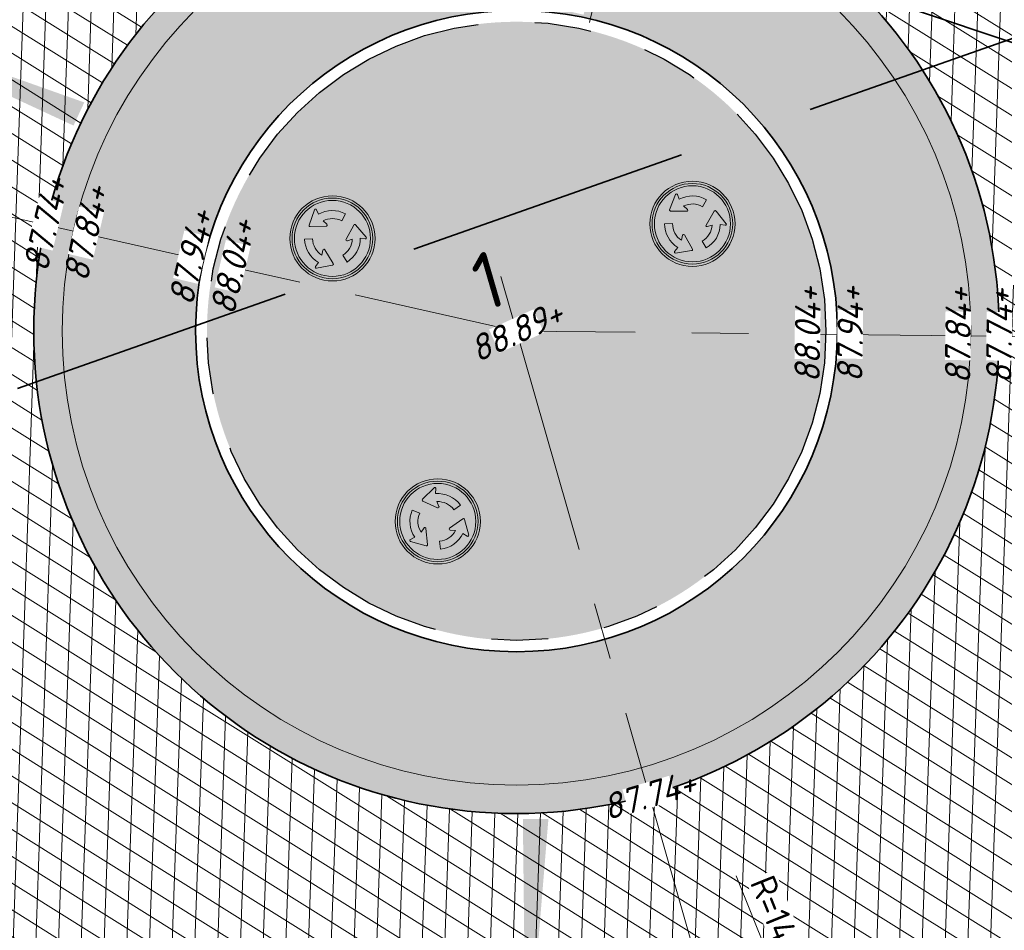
# Model space of a CAD drawing. Header units: metres. Extents: x 195696 to 514079, y 327475 to 328989.
# Tile 96 of 146: x 196051 to 196068, y 327683 to 327699. Entities that reach past the tile are written whole.
import ezdxf
from ezdxf.enums import TextEntityAlignment as Align

# ---------------------------------------------------------------- set-up
doc = ezdxf.new("R2010")
doc.units = ezdxf.units.M
for name, pattern in [('RI-HWA', [7.4, 5, -2.4]), ('VH-RWSBAND_110X220', [12, 5, -1, 1, -1, 1, -1, 1, -1]), ('VH-TROTTOIRBAND_180-200', [20, 10, -2, 2, -2, 2, -2]), ('XX-CENTER', [8, 5, -1, 1, -1])]:
    doc.linetypes.add(name, pattern=pattern)
for name, color, linetype, lineweight in [('N-WE-GR-BEPLANTING_CULTUUR_VASTE PLANTENVAK-A-250', 92, 'Continuous', 18), ('N-WE-RI-HWA_RIOOLLEIDING_PVC_315-G', 150, 'RI-HWA', 35), ('N-WE-VH-GESLOTENVERHARDING-A-200', 252, 'Continuous', 18), ('N-WE-VH-KANTOPSLUITING_TROTTOIRBAND_180 200_250-G', 6, 'VH-TROTTOIRBAND_180-200', 25), ('N-WE-VH-KANTOPSLUITING_TROTTOIRBAND_RWS_110 220_250-G', 6, 'VH-RWSBAND_110X220', 25), ('N-WE-VH-KANTOPSLUITING_VOORKANTBAND-G', 2, 'Continuous', 35), ('N-WE-VH-KANTVERHARDING-G', 5, 'Continuous', 35), ('N-WE-VH-OPENVERHARDING_BASALT-A-250', 250, 'Continuous', 18), ('N-WE-VH-VERKANTING-1OOR-S', 7, 'Continuous', 25), ('N-WE-VW-MARKERING_DWARS_DRIEHOEK-G', 7, 'VW-HAAIETAND50_L', 35), ('N-WE-VW-VERKEERSTEKEN_BORD_D-S-200', 7, 'Continuous', 25), ('V-WE-RI-GWA_RIOOLLEIDING_BETON_300-G', 30, 'RI-GWA-V', 35), ('X-XX-AL-M', 6, 'Continuous', 18), ('X-XX-AL-T18', 7, 'Continuous', 18), ('X-XX-AL-VERWIJZING-S-250', 7, 'Continuous', 18), ('X-XX-AL-VERWIJZING_DOORSNEDE-G', 7, 'XX-CENTER', 18)]:
    doc.layers.add(name, color=color, linetype=linetype, lineweight=lineweight)
doc.layers.add('N-WE-VH-GESLOTENVERHARDING_BETON-A-200', color=7, linetype='Continuous', lineweight=18, true_color=0x848484)
doc.styles.add('NLCS-ISO', font='NLCS-ISO.ttf')
doc.styles.add('NLCS-ISO-M250-T18', font='NLCS-ISO.ttf', dxfattribs={"height": 0.45})
doc.styles.add('NLCS-ISO-M250-T18_CURSIEF', font='NLCS-ISO.ttf', dxfattribs={"oblique": 15, "height": 0.45})
doc.linetypes.add('RI-GWA-V', pattern='A,3,[24,NLCS.SHX,S=1,R=0,X=0,Y=0],3,-3', length=9)
doc.linetypes.add('VW-HAAIETAND50_L', pattern='A,0,-0.5,[150,NLCS.SHX,S=1,R=0,X=-0.625,Y=-0.25],-0.5', length=1)
doc.dimstyles.new('NLCS-M250-T18-PIJL_L2_H2', dxfattribs={"dimscale": 0.25, "dimtxt": 2.5, "dimasz": 1.8, "dimexe": 2, "dimexo": 2, "dimgap": 0.7, "dimtad": 1, "dimzin": 0, "dimdsep": 46, "dimtxsty": 'NLCS-ISO-M250-T18', "dimcen": 0, "dimdle": 2, "dimclrd": 256, "dimclre": 256, "dimclrt": 7, "dimazin": 0, "dimtfac": 1, "dimtdec": 3, "dimtofl": 0, "dimtmove": 0, "dimatfit": 3, "dimfxl": 2, "dimfxlon": 1, "dimtfillclr": 256, "dimtolj": 1, "dimtzin": 0, "dimlwd": -1, "dimlwe": -1, "dimarcsym": 0})
pattern_1 = [(0, (196080.8196, 327684.0784), (0.1443375, 0.25), [0.033494, -0.255181]), (30, (196080.8531, 327684.0784), (0.1443376, 0.24999994), [0.033494, -0.466506]), (60, (196080.8821, 327684.09515), (-0.1443376, 0.25), [0.033494, -0.255181]), (90, (196080.89886, 327684.12416), (-0.1443375, 0.25), [0.033494, -0.466506]), (120, (196080.89886, 327684.15765), (-0.288675, -6e-08), [0.033494, -0.255181]), (150, (196080.88211, 327684.18666), (-0.2886751, 6e-08), [0.033494, -0.466506]), (180, (196080.8531, 327684.2034), (-0.1443375, -0.25), [0.033494, -0.255181]), (210, (196080.81961, 327684.2034), (-0.1443376, -0.24999994), [0.033494, -0.466506]), (240, (196080.7906, 327684.18666), (0.1443376, -0.25), [0.033494, -0.255181]), (270, (196080.77386, 327684.15765), (0.1443375, -0.25), [0.033494, -0.466506]), (300, (196080.77386, 327684.12416), (0.288675, 6e-08), [0.033494, -0.255181]), (330, (196080.7906, 327684.09515), (0.2886751, -6e-08), [0.033494, -0.466506])]
pattern_2 = [(0, (196109.31572, 327692.14676), (0.375, 0.2165), [0.25, -0.5]), (120, (196109.31572, 327692.14676), (-0.3749945, 0.2165095), [0.25, -0.5]), (60, (196109.56572, 327692.14676), (5.5e-06, 0.4330095), [0.25, -0.5])]

# ---------------------------------------------------------------- blocks, each defined once
blk = doc.blocks.new('*D12')
at = {"layer": 'defpoints', "color": 0, "transparency": 16777216}
for p in [(196059.448, 327693.3), (196064.679, 327680.314)]:
    blk.add_point(p, dxfattribs=at)
at = {"layer": 'X-XX-AL-M', "transparency": 16777216}
blk.add_line((196063.316, 327683.699), (196064.511, 327680.731), dxfattribs=at)
blk.add_solid([(196064.581, 327680.759), (196064.441, 327680.703), (196064.679, 327680.314)], dxfattribs=at)
at = {"layer": 'X-XX-AL-M', "color": 7, "transparency": 16777216, "insert": (196064.114, 327682.789), "char_height": 0.45, "attachment_point": 5, "rotation": 291.9402, "style": 'NLCS-ISO-M250-T18', "bg_fill": 3, "box_fill_scale": 1.1, "bg_fill_color": 256, "bg_fill_true_color": 13158600, "bg_fill_transparency": 0}
blk.add_mtext('\\A1;R=14.00', dxfattribs=at)
blk = doc.blocks.new('*U101')
blk.add_solid([(-2.831, 0), (-2.831, 0.45), (1.969, 0)])
blk = doc.blocks.new('*D119')
at = {"layer": 'defpoints', "color": 0, "transparency": 16777216}
for p in [(196061.401, 327701.573), (196059.448, 327693.3)]:
    blk.add_point(p, dxfattribs=at)
at = {"layer": 'X-XX-AL-M', "transparency": 16777216}
blk.add_line((196060.731, 327698.735), (196061.297, 327701.135), dxfattribs=at)
blk.add_solid([(196061.224, 327701.152), (196061.37, 327701.117), (196061.401, 327701.573)], dxfattribs=at)
at = {"layer": 'X-XX-AL-M', "color": 7, "transparency": 16777216, "insert": (196060.573, 327699.808), "char_height": 0.45, "attachment_point": 5, "rotation": 76.7214, "style": 'NLCS-ISO-M250-T18', "bg_fill": 3, "box_fill_scale": 1.1, "bg_fill_color": 256, "bg_fill_true_color": 13158600, "bg_fill_transparency": 0}
blk.add_mtext('\\A1;R=8.50', dxfattribs=at)
blk = doc.blocks.new('SAL-VERWIJZING_AANZICHT_RECHTS-SO')
h = blk.add_hatch(color=256)
h.dxf.hatch_style = 1
h.paths.add_polyline_path([(10.247, 0), (7.124, 3.124), (6.876, 2.876), (9.578, 0.175), (0, 0.175), (0, -0.175), (9.578, -0.175), (6.876, -2.876), (7.124, -3.124)])
at = {"lineweight": 50, "style": 'NLCS-ISO'}
blk.add_attdef('...', text='', height=5, dxfattribs=at).set_placement((0, 0), align=Align.MIDDLE_RIGHT)
blk = doc.blocks.new('*D132')
at = {"layer": 'defpoints', "color": 0, "transparency": 16777216}
for p in [(196046.002, 327697.2), (196059.448, 327693.3)]:
    blk.add_point(p, dxfattribs=at)
at = {"layer": 'X-XX-AL-M', "transparency": 16777216}
blk.add_line((196049.061, 327696.312), (196046.435, 327697.074), dxfattribs=at)
blk.add_solid([(196046.456, 327697.146), (196046.414, 327697.002), (196046.002, 327697.2)], dxfattribs=at)
at = {"layer": 'X-XX-AL-M', "color": 7, "transparency": 16777216, "insert": (196048.076, 327697.015), "char_height": 0.45, "attachment_point": 5, "rotation": 343.8253, "style": 'NLCS-ISO-M250-T18', "bg_fill": 3, "box_fill_scale": 1.1, "bg_fill_color": 256, "bg_fill_true_color": 13158600, "bg_fill_transparency": 0}
blk.add_mtext('\\A1;R=14.00', dxfattribs=at)
blk = doc.blocks.new('*D246')
at = {"layer": 'defpoints', "color": 0, "transparency": 16777216}
for p in [(196064.009, 327706.536), (196059.448, 327693.3)]:
    blk.add_point(p, dxfattribs=at)
at = {"layer": 'X-XX-AL-M', "transparency": 16777216}
blk.add_line((196062.972, 327703.525), (196063.863, 327706.111), dxfattribs=at)
blk.add_solid([(196063.792, 327706.135), (196063.934, 327706.086), (196064.009, 327706.536)], dxfattribs=at)
at = {"layer": 'X-XX-AL-M', "color": 7, "transparency": 16777216, "insert": (196062.966, 327704.735), "char_height": 0.45, "attachment_point": 5, "rotation": 70.9871, "style": 'NLCS-ISO-M250-T18', "bg_fill": 3, "box_fill_scale": 1.1, "bg_fill_color": 256, "bg_fill_true_color": 13158600, "bg_fill_transparency": 0}
blk.add_mtext('\\A1;R=14.00', dxfattribs=at)
blk = doc.blocks.new('N-SVW-VERKEERSTEKEN_BORD_D01-SO')
at = {"true_color": 0x007dc8}
h = blk.add_hatch(color=152, dxfattribs=at)
h.dxf.hatch_style = 1
h.paths.add_polyline_path([(3.357, 1.155), (3.546, 1.22, 0.577878), (-2.833, 2.457), (-2.682, 2.326, -0.577878)])
at = {"true_color": 0xffffff}
h = blk.add_hatch(color=7, dxfattribs=at)
h.dxf.hatch_style = 1
h.paths.add_polyline_path([(-2.682, 2.326), (-2.531, 2.195, -0.577878), (3.168, 1.09), (3.357, 1.155, 0.577878)])
at = {"true_color": 0x007dc8}
h = blk.add_hatch(color=152, dxfattribs=at)
h.dxf.hatch_style = 1
h.paths.add_polyline_path([(1.652, 0.568, 0.123831), (1.184, 1.288), (1.015, 0.861, -0.707574), (0.845, 0.858), (0.345, 2.196, -0.533679), (0.431, 2.324), (1.855, 2.321, -0.70586), (1.922, 2.161), (1.595, 1.866, -0.132701), (2.319, 0.798), (3.168, 1.09, 0.577878), (-2.531, 2.195), (-1.853, 1.606, -0.12209), (-0.88, 2.292), (-0.616, 1.636, 0.123831), (-1.32, 1.145), (0, 0)])
h = blk.add_hatch(color=152, dxfattribs=at)
h.dxf.hatch_style = 1
h.paths.add_polyline_path([(-2.682, 2.326), (-2.833, 2.457, 0.180494), (-3.75, 0, 0.414214), (0, -3.75), (0, -3.55, -0.414214), (-3.55, 0, -0.180494)])
at = {"true_color": 0xffffff}
h = blk.add_hatch(color=7, dxfattribs=at)
h.dxf.hatch_style = 1
h.paths.add_polyline_path([(-3.35, 0, -0.180494), (-2.531, 2.195), (-2.682, 2.326, 0.180494), (-3.55, 0, 0.414214), (0, -3.55), (0, -3.35, -0.414214)])
at = {"true_color": 0x007dc8}
h = blk.add_hatch(color=152, dxfattribs=at)
h.dxf.hatch_style = 1
h.paths.add_polyline_path([(0, 0), (-1.32, 1.145, 0.123831), (-1.708, 0.379), (-1.254, 0.446, -0.707574), (-1.166, 0.301), (-2.073, -0.802, -0.533679), (-2.227, -0.792), (-2.938, 0.442, -0.70586), (-2.833, 0.58), (-2.414, 0.445, -0.132701), (-1.853, 1.606), (-2.531, 2.195, 0.180494), (-3.35, 0, 0.414214), (0, -3.35), (0, -2.452, -0.1713), (-1.551, -1.902), (-1.113, -1.347, 0.173134), (0, -1.748)])
at = {"true_color": 0xffffff}
h = blk.add_hatch(color=7, dxfattribs=at)
h.dxf.hatch_style = 1
edge = h.paths.add_edge_path()
edge.add_line((-0.616, 1.636), (-0.88, 2.292))
edge.add_arc((0.016, -0.013), 2.473, 111.23919, 169.31849)
edge.add_line((-2.414, 0.445), (-2.833, 0.58))
edge.add_arc((-2.861, 0.492), 0.092, 72.19773, 206.86548)
edge.add_line((-2.943, 0.45), (-2.227, -0.792))
edge.add_arc((-2.147, -0.746), 0.0926, 209.96512, 318.85965)
edge.add_line((-2.077, -0.807), (-1.166, 0.301))
edge.add_arc((-1.236, 0.358), 0.0899, 320.5882, 461.7171)
edge.add_line((-1.254, 0.446), (-1.708, 0.379))
edge.add_arc((0.008, -0.01), 1.76, 110.76696, 167.23948, ccw=False)
h = blk.add_hatch(color=7, dxfattribs=at)
h.dxf.hatch_style = 1
edge = h.paths.add_edge_path()
edge.add_line((1.724, -0.287), (2.424, -0.388))
edge.add_arc((-0.019, -0.007), 2.473, 351.14858, 409.22787)
edge.add_line((1.595, 1.866), (1.922, 2.161))
edge.add_arc((1.86, 2.229), 0.092, 312.10712, 446.77487)
edge.add_line((1.865, 2.321), (0.431, 2.324))
edge.add_arc((0.431, 2.231), 0.0926, 89.8745, 198.76904)
edge.add_line((0.343, 2.201), (0.845, 0.858))
edge.add_arc((0.93, 0.89), 0.0899, 200.49758, 341.62648)
edge.add_line((1.015, 0.861), (1.184, 1.288))
edge.add_arc((-0.013, -0.002), 1.76, -9.32366, 47.14886, ccw=False)
at = {"true_color": 0x007dc8}
h = blk.add_hatch(color=152, dxfattribs=at)
h.dxf.hatch_style = 1
h.paths.add_polyline_path([(3.75, 0, 0.083022), (3.546, 1.22), (3.357, 1.155, -0.083022), (3.55, 0, -0.414214), (0, -3.55), (0, -3.75, 0.414214)])
at = {"true_color": 0xffffff}
h = blk.add_hatch(color=7, dxfattribs=at)
h.dxf.hatch_style = 1
h.paths.add_polyline_path([(3.357, 1.155), (3.168, 1.09, -0.083022), (3.35, 0, -0.414214), (0, -3.35), (0, -3.55, 0.414214), (3.55, 0, 0.083022)])
at = {"true_color": 0x007dc8}
h = blk.add_hatch(color=152, dxfattribs=at)
h.dxf.hatch_style = 1
h.paths.add_polyline_path([(3.35, 0, 0.083022), (3.168, 1.09), (2.319, 0.798, -0.12209), (2.424, -0.388), (1.724, -0.287, 0.123831), (1.652, 0.568), (0, 0), (0, -1.748, 0.075114), (0.52, -1.671), (0.236, -1.31, -0.707574), (0.318, -1.162), (1.727, -1.401, -0.533679), (1.794, -1.539), (1.077, -2.769, -0.70586), (0.905, -2.746), (0.813, -2.316, -0.083962), (0, -2.452), (0, -3.35, 0.414214)])
at = {"true_color": 0xffffff}
h = blk.add_hatch(color=7, dxfattribs=at)
h.dxf.hatch_style = 1
edge = h.paths.add_edge_path()
edge.add_line((-1.113, -1.347), (-1.551, -1.902))
edge.add_arc((0.004, 0.02), 2.473, 231.03363, 289.11292)
edge.add_line((0.813, -2.316), (0.905, -2.746))
edge.add_arc((0.995, -2.727), 0.092, 191.99217, 326.65992)
edge.add_line((1.072, -2.778), (1.794, -1.539))
edge.add_arc((1.714, -1.492), 0.0926, 329.75955, 438.65409)
edge.add_line((1.732, -1.402), (0.318, -1.162))
edge.add_arc((0.303, -1.251), 0.0899, 80.38263, 221.51153)
edge.add_line((0.236, -1.31), (0.52, -1.671))
edge.add_arc((0.005, 0.012), 1.76, 230.56139, 287.03391, ccw=False)
at = {"color": 7, "lineweight": 0, "true_color": 0xffffff}
for points in [[(-0.616, 1.636), (-0.88, 2.292, 0.258987), (-2.414, 0.445), (-2.833, 0.58, 0.666084), (-2.943, 0.45), (-2.227, -0.792, 0.514452), (-2.077, -0.807), (-1.166, 0.301, 0.707574), (-1.254, 0.446), (-1.708, 0.379, -0.251519), (-0.616, 1.636)], [(1.724, -0.287), (2.424, -0.388, 0.258987), (1.595, 1.866), (1.922, 2.161, 0.666084), (1.865, 2.321), (0.431, 2.324, 0.514452), (0.343, 2.201), (0.845, 0.858, 0.707574), (1.015, 0.861), (1.184, 1.288, -0.251519), (1.724, -0.287)], [(-1.113, -1.347), (-1.551, -1.902, 0.258987), (0.813, -2.316), (0.905, -2.746, 0.666084), (1.072, -2.778), (1.794, -1.539, 0.514452), (1.732, -1.402), (0.318, -1.162, 0.707574), (0.236, -1.31), (0.52, -1.671, -0.251519), (-1.113, -1.347)]]:
    blk.add_lwpolyline(points, format="xyb", close=True, dxfattribs=at)
at = {"color": 152, "lineweight": 0, "true_color": 0x007dc8}
blk.add_circle((0, 0), 3.75, dxfattribs=at)
at = {"color": 7, "lineweight": 0, "true_color": 0xffffff}
for radius in [3.55, 3.35]:
    blk.add_circle((0, 0), radius, dxfattribs=at)

msp = doc.modelspace()

# ---------------------------------------------------------------- hatches: boundary and pattern name
at = {"layer": 'N-WE-GR-BEPLANTING_CULTUUR_VASTE PLANTENVAK-A-250', "lineweight": 0}
h = msp.add_hatch(dxfattribs=at)
h.set_pattern_fill('AGR-VASTEPLANTEN-SO', color=256, scale=0.05, pattern_type=2)
h.set_pattern_definition(pattern_1)
edge = h.paths.add_edge_path()
edge.add_arc((196059.448, 327693.3), 5.45, 359.9988, 540.0012)
edge.add_arc((196059.448, 327693.3), 5.45, 179.9988, 360.0012)
h = msp.add_hatch(dxfattribs=at)
h.set_pattern_fill('AGR-VASTEPLANTEN-SO', color=256, scale=0.05, pattern_type=2)
h.set_pattern_definition(pattern_1)
edge = h.paths.add_edge_path()
edge.add_arc((196074.146, 327686.535), 9.22, 343.0301, 359.4001)
edge.add_line((196083.366, 327686.439), (196083.37, 327686.829))
edge.add_line((196083.37, 327686.829), (196084.143, 327686.821))
edge.add_arc((196084.023, 327675.041), 11.78, 42.8804, 89.413, ccw=False)
edge.add_arc((196081.859, 327672.963), 14.78, 16.429, 43.0771, ccw=False)
edge.add_line((196096.035, 327677.143), (196096.95, 327674.042))
edge.add_arc((196096.681, 327673.962), 0.28, -87.6223, 16.429, ccw=False)
edge.add_line((196096.693, 327673.683), (196089.082, 327673.367))
edge.add_line((196089.082, 327673.367), (196089.08, 327673.485))
edge.add_line((196089.08, 327673.485), (196089.079, 327673.604))
edge.add_line((196089.079, 327673.604), (196089.078, 327673.722))
edge.add_line((196089.078, 327673.722), (196089.076, 327673.841))
edge.add_line((196089.076, 327673.841), (196089.074, 327673.959))
edge.add_line((196089.074, 327673.959), (196089.073, 327674.077))
edge.add_line((196089.073, 327674.077), (196089.071, 327674.195))
edge.add_line((196089.071, 327674.195), (196089.069, 327674.313))
edge.add_line((196089.069, 327674.313), (196089.067, 327674.431))
edge.add_line((196089.067, 327674.431), (196089.064, 327674.549))
edge.add_line((196089.064, 327674.549), (196089.062, 327674.666))
edge.add_line((196089.062, 327674.666), (196089.059, 327674.784))
edge.add_line((196089.059, 327674.784), (196089.056, 327674.901))
edge.add_line((196089.056, 327674.901), (196089.053, 327675.018))
edge.add_line((196089.053, 327675.018), (196089.05, 327675.135))
edge.add_line((196089.05, 327675.135), (196089.047, 327675.252))
edge.add_line((196089.047, 327675.252), (196089.043, 327675.368))
edge.add_line((196089.043, 327675.368), (196089.039, 327675.484))
edge.add_line((196089.039, 327675.484), (196089.035, 327675.6))
edge.add_line((196089.035, 327675.6), (196089.03, 327675.716))
edge.add_line((196089.03, 327675.716), (196089.025, 327675.831))
edge.add_line((196089.025, 327675.831), (196089.02, 327675.946))
edge.add_line((196089.02, 327675.946), (196089.014, 327676.06))
edge.add_line((196089.014, 327676.06), (196089.008, 327676.175))
edge.add_line((196089.008, 327676.175), (196089.002, 327676.289))
edge.add_line((196089.002, 327676.289), (196088.995, 327676.403))
edge.add_line((196088.995, 327676.403), (196088.988, 327676.516))
edge.add_line((196088.988, 327676.516), (196088.981, 327676.629))
edge.add_line((196088.981, 327676.629), (196088.973, 327676.741))
edge.add_line((196088.973, 327676.741), (196088.965, 327676.853))
edge.add_line((196088.965, 327676.853), (196088.956, 327676.965))
edge.add_line((196088.956, 327676.965), (196088.947, 327677.076))
edge.add_line((196088.947, 327677.076), (196088.937, 327677.187))
edge.add_line((196088.937, 327677.187), (196088.927, 327677.298))
edge.add_line((196088.927, 327677.298), (196088.916, 327677.407))
edge.add_line((196088.916, 327677.407), (196088.905, 327677.517))
edge.add_line((196088.905, 327677.517), (196088.893, 327677.626))
edge.add_line((196088.893, 327677.626), (196088.881, 327677.734))
edge.add_line((196088.881, 327677.734), (196088.868, 327677.842))
edge.add_line((196088.868, 327677.842), (196088.854, 327677.949))
edge.add_line((196088.854, 327677.949), (196088.84, 327678.056))
edge.add_line((196088.84, 327678.056), (196088.825, 327678.162))
edge.add_line((196088.825, 327678.162), (196088.81, 327678.268))
edge.add_line((196088.81, 327678.268), (196088.794, 327678.373))
edge.add_line((196088.794, 327678.373), (196088.778, 327678.478))
edge.add_line((196088.778, 327678.478), (196088.76, 327678.582))
edge.add_line((196088.76, 327678.582), (196088.742, 327678.685))
edge.add_line((196088.742, 327678.685), (196088.724, 327678.787))
edge.add_line((196088.724, 327678.787), (196088.704, 327678.889))
edge.add_line((196088.704, 327678.889), (196088.684, 327678.99))
edge.add_line((196088.684, 327678.99), (196088.664, 327679.091))
edge.add_line((196088.664, 327679.091), (196088.642, 327679.191))
edge.add_line((196088.642, 327679.191), (196088.62, 327679.29))
edge.add_line((196088.62, 327679.29), (196088.597, 327679.389))
edge.add_line((196088.597, 327679.389), (196088.573, 327679.486))
edge.add_line((196088.573, 327679.486), (196088.548, 327679.583))
edge.add_line((196088.548, 327679.583), (196088.523, 327679.679))
edge.add_line((196088.523, 327679.679), (196088.496, 327679.775))
edge.add_line((196088.496, 327679.775), (196088.469, 327679.87))
edge.add_line((196088.469, 327679.87), (196088.441, 327679.963))
edge.add_line((196088.441, 327679.963), (196088.412, 327680.056))
edge.add_line((196088.412, 327680.056), (196088.382, 327680.149))
edge.add_line((196088.382, 327680.149), (196088.351, 327680.24))
edge.add_line((196088.351, 327680.24), (196088.32, 327680.33))
edge.add_line((196088.32, 327680.33), (196088.287, 327680.42))
edge.add_line((196088.287, 327680.42), (196088.254, 327680.509))
edge.add_line((196088.254, 327680.509), (196088.219, 327680.597))
edge.add_line((196088.219, 327680.597), (196088.184, 327680.684))
edge.add_line((196088.184, 327680.684), (196088.147, 327680.77))
edge.add_line((196088.147, 327680.77), (196088.11, 327680.855))
edge.add_line((196088.11, 327680.855), (196088.071, 327680.939))
edge.add_line((196088.071, 327680.939), (196088.032, 327681.022))
edge.add_line((196088.032, 327681.022), (196087.991, 327681.105))
edge.add_line((196087.991, 327681.105), (196087.95, 327681.186))
edge.add_line((196087.95, 327681.186), (196087.907, 327681.266))
edge.add_line((196087.907, 327681.266), (196087.863, 327681.345))
edge.add_line((196087.863, 327681.345), (196087.818, 327681.424))
edge.add_line((196087.818, 327681.424), (196087.772, 327681.501))
edge.add_line((196087.772, 327681.501), (196087.725, 327681.577))
edge.add_line((196087.725, 327681.577), (196087.677, 327681.652))
edge.add_line((196087.677, 327681.652), (196087.627, 327681.726))
edge.add_line((196087.627, 327681.726), (196087.577, 327681.799))
edge.add_line((196087.577, 327681.799), (196087.525, 327681.871))
edge.add_line((196087.525, 327681.871), (196087.472, 327681.942))
edge.add_line((196087.472, 327681.942), (196087.418, 327682.011))
edge.add_line((196087.418, 327682.011), (196087.362, 327682.08))
edge.add_line((196087.362, 327682.08), (196087.305, 327682.147))
edge.add_line((196087.305, 327682.147), (196087.247, 327682.213))
edge.add_line((196087.247, 327682.213), (196087.188, 327682.278))
edge.add_line((196087.188, 327682.278), (196087.128, 327682.342))
edge.add_line((196087.128, 327682.342), (196087.066, 327682.404))
edge.add_line((196087.066, 327682.404), (196087.003, 327682.465))
edge.add_line((196087.003, 327682.465), (196086.938, 327682.526))
edge.add_line((196086.938, 327682.526), (196086.872, 327682.584))
edge.add_line((196086.872, 327682.584), (196086.805, 327682.642))
edge.add_line((196086.805, 327682.642), (196086.737, 327682.698))
edge.add_line((196086.737, 327682.698), (196086.667, 327682.753))
edge.add_line((196086.667, 327682.753), (196086.595, 327682.807))
edge.add_line((196086.595, 327682.807), (196086.522, 327682.859))
edge.add_line((196086.522, 327682.859), (196086.448, 327682.91))
edge.add_line((196086.448, 327682.91), (196086.373, 327682.96))
edge.add_line((196086.373, 327682.96), (196086.295, 327683.009))
edge.add_line((196086.295, 327683.009), (196086.217, 327683.056))
edge.add_line((196086.217, 327683.056), (196086.137, 327683.101))
edge.add_line((196086.137, 327683.101), (196086.055, 327683.146))
edge.add_line((196086.055, 327683.146), (196085.973, 327683.188))
edge.add_line((196085.973, 327683.188), (196085.888, 327683.23))
edge.add_line((196085.888, 327683.23), (196085.803, 327683.27))
edge.add_line((196085.803, 327683.27), (196085.716, 327683.309))
edge.add_line((196085.716, 327683.309), (196085.628, 327683.346))
edge.add_line((196085.628, 327683.346), (196085.539, 327683.382))
edge.add_line((196085.539, 327683.382), (196085.449, 327683.417))
edge.add_line((196085.449, 327683.417), (196085.358, 327683.45))
edge.add_line((196085.358, 327683.45), (196085.265, 327683.482))
edge.add_line((196085.265, 327683.482), (196085.172, 327683.513))
edge.add_line((196085.172, 327683.513), (196085.078, 327683.542))
edge.add_line((196085.078, 327683.542), (196084.983, 327683.57))
edge.add_line((196084.983, 327683.57), (196084.887, 327683.597))
edge.add_line((196084.887, 327683.597), (196084.79, 327683.622))
edge.add_line((196084.79, 327683.622), (196084.693, 327683.646))
edge.add_line((196084.693, 327683.646), (196084.595, 327683.668))
edge.add_line((196084.595, 327683.668), (196084.496, 327683.689))
edge.add_line((196084.496, 327683.689), (196084.396, 327683.709))
edge.add_line((196084.396, 327683.709), (196084.296, 327683.727))
edge.add_line((196084.296, 327683.727), (196084.196, 327683.744))
edge.add_line((196084.196, 327683.744), (196084.095, 327683.76))
edge.add_line((196084.095, 327683.76), (196083.994, 327683.774))
edge.add_line((196083.994, 327683.774), (196083.892, 327683.787))
edge.add_line((196083.892, 327683.787), (196083.79, 327683.799))
edge.add_line((196083.79, 327683.799), (196083.687, 327683.809))
edge.add_line((196083.687, 327683.809), (196083.585, 327683.818))
edge.add_line((196083.585, 327683.818), (196083.482, 327683.826))
edge.add_line((196083.482, 327683.826), (196083.379, 327683.832))
edge.add_line((196083.379, 327683.832), (196083.276, 327683.837))
edge.add_line((196083.276, 327683.837), (196083.173, 327683.841))
edge.add_line((196083.173, 327683.841), (196083.07, 327683.843))
edge.add_line((196083.07, 327683.843), (196082.967, 327683.844))
edge.add_line((196082.967, 327683.844), (196082.965, 327683.844))
edge = h.paths.add_edge_path()
edge.add_arc((196073.115, 327684.854), 4.78, 258.7468, 289.2792)
edge.add_line((196074.693, 327680.342), (196074.768, 327680.392))
edge.add_line((196074.768, 327680.392), (196074.851, 327680.446))
edge.add_line((196074.851, 327680.446), (196074.933, 327680.499))
edge.add_line((196074.933, 327680.499), (196075.015, 327680.553))
edge.add_line((196075.015, 327680.553), (196075.098, 327680.607))
edge.add_line((196075.098, 327680.607), (196075.18, 327680.66))
edge.add_line((196075.18, 327680.66), (196075.263, 327680.714))
edge.add_line((196075.263, 327680.714), (196075.346, 327680.767))
edge.add_line((196075.346, 327680.767), (196075.428, 327680.82))
edge.add_line((196075.428, 327680.82), (196075.511, 327680.873))
edge.add_line((196075.511, 327680.873), (196075.594, 327680.926))
edge.add_line((196075.594, 327680.926), (196075.677, 327680.979))
edge.add_line((196075.677, 327680.979), (196075.76, 327681.032))
edge.add_line((196075.76, 327681.032), (196075.844, 327681.084))
edge.add_line((196075.844, 327681.084), (196075.927, 327681.137))
edge.add_line((196075.927, 327681.137), (196076.01, 327681.189))
edge.add_line((196076.01, 327681.189), (196076.094, 327681.241))
edge.add_line((196076.094, 327681.241), (196076.178, 327681.293))
edge.add_line((196076.178, 327681.293), (196076.261, 327681.345))
edge.add_line((196076.261, 327681.345), (196076.345, 327681.397))
edge.add_line((196076.345, 327681.397), (196076.429, 327681.448))
edge.add_line((196076.429, 327681.448), (196076.513, 327681.499))
edge.add_line((196076.513, 327681.499), (196076.529, 327681.509))
edge.add_arc((196073.115, 327684.854), 4.78, 315.5783, 328.4747)
edge.add_line((196077.19, 327682.355), (196078.221, 327684.036))
edge.add_arc((196074.146, 327686.535), 4.78, 328.4747, 359.4001)
edge.add_line((196078.926, 327686.485), (196078.93, 327686.867))
edge.add_arc((196079.229, 327672.09), 14.78, 91.1589, 133.023)
edge.add_arc((196059.456, 327693.276), 14.199, 301.3632, 313.023, ccw=False)
edge.add_arc((196058.617, 327694.836), 15.968, 290.0172, 301.0221, ccw=False)
edge.add_arc((196068.822, 327663.277), 17.22, 78.7467, 105.9729, ccw=False)
at = {"layer": 'N-WE-VH-GESLOTENVERHARDING-A-200', "lineweight": 0}
h = msp.add_hatch(dxfattribs=at)
h.set_pattern_fill('AVH-GESLOTEN-SOD', color=256, scale=0.2, angle=28, pattern_type=2)
h.set_pattern_definition([(88, (0, 0), (-0.3997563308, 0.0139597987), []), (148, (0, 0), (-0.2119677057, -0.33921923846), [])])
edge = h.paths.add_edge_path(flags=16)
edge.add_arc((196059.448, 327693.3), 8.5, 0, 180)
edge.add_arc((196059.448, 327693.3), 8.5, 180, 360)
edge = h.paths.add_edge_path()
edge.add_line((196079.199, 327691.593), (196073.932, 327691.648))
edge.add_arc((196073.937, 327692.148), 0.5, 179.4001, 269.4001, ccw=False)
edge.add_line((196073.437, 327692.153), (196073.458, 327694.153))
edge.add_arc((196073.958, 327694.148), 0.5, 89.4001, 179.4001, ccw=False)
edge.add_line((196073.963, 327694.648), (196079.231, 327694.593))
edge.add_line((196079.231, 327694.593), (196079.278, 327699.093))
edge.add_line((196079.278, 327699.093), (196078.274, 327699.103))
edge.add_arc((196078.397, 327711.102), 12, 223.1984, 269.4097, ccw=False)
edge.add_arc((196059.448, 327693.3), 14, 43.225, 76.1601)
edge.add_arc((196066.385, 327721.458), 15, 226.0246, 256.1601, ccw=False)
edge.add_arc((196056.317, 327711.023), 0.5, 101.1776, 226.0246, ccw=False)
edge.add_arc((196059.414, 327693.377), 18.416, 99.9855, 118.9786)
edge.add_arc((196050.727, 327709.046), 0.5, 28.6413, 118.1006, ccw=False)
edge.add_arc((196010.137, 327686.876), 46.75, 25.5433, 28.6427, ccw=False)
edge.add_arc((196051.866, 327706.819), 0.5, -60.7143, 25.5431, ccw=False)
edge.add_arc((196059.448, 327693.3), 15, 119.2856, 123.2653)
edge.add_arc((196050.946, 327706.26), 0.5, 207.805, 303.2653, ccw=False)
edge.add_arc((196002.944, 327680.946), 53.768, 27.805, 30.4507)
edge.add_arc((196049.727, 327708.449), 0.5, 123.4619, 210.4507, ccw=False)
edge.add_arc((196059.026, 327693.868), 17.793, 122.5562, 137.0478)
edge.add_arc((196048.33, 327704.099), 3, 140.8601, 165.9601)
edge.add_line((196045.419, 327704.827), (196045.419, 327704.827))
edge.add_arc((196045.904, 327704.705), 0.5, 15.5024, 165.9646, ccw=False)
edge.add_arc((196034.821, 327701.637), 12, -18.7025, 15.4774, ccw=False)
edge.add_arc((196059.448, 327693.3), 14, 161.2975, 169.8041)
edge.add_arc((196030.905, 327698.428), 15, 320.4759, 349.8242, ccw=False)
edge.add_line((196042.476, 327688.882), (196041.684, 327688.136))
edge.add_arc((196059.428, 327693.289), 18.477, 196.1955, 210.8001)
edge.add_line((196043.557, 327683.828), (196045.923, 327685.614))
edge.add_arc((196046.224, 327685.215), 0.5, 31.4404, 127.0398, ccw=False)
edge.add_arc((196059.448, 327693.3), 15, 211.4404, 219.6601)
edge.add_arc((196047.516, 327683.407), 0.5, -54.6912, 39.7258, ccw=False)
edge.add_arc((195962.986, 327802.754), 146.75, 304.14867, 305.30884, ccw=False)
edge.add_arc((196059.448, 327693.3), 18.5, 220.4149, 234.0455)
edge.add_arc((196047.996, 327673.811), 4.552, 80.315, 82.5462, ccw=False)
edge.add_arc((196049.225, 327678.485), 0.5, 113.402, 201.9169, ccw=False)
edge.add_arc((196053.78, 327667.925), 12, 95.3793, 113.334, ccw=False)
edge.add_arc((196053.892, 327669.702), 10.245, 75.8202, 96.9378, ccw=False)
edge.add_arc((196059.456, 327693.276), 13.979, 257.3787, 313.023)
edge.add_arc((196079.229, 327672.09), 15, 90.2925, 133.023, ccw=False)
edge.add_line((196079.152, 327687.09), (196079.199, 327691.593))
at = {"layer": 'N-WE-VH-OPENVERHARDING_BASALT-A-250', "lineweight": 0}
h = msp.add_hatch(dxfattribs=at)
h.set_pattern_fill('AVH-BASALTON-SOD', color=256, scale=0.25, pattern_type=2)
h.set_pattern_definition(pattern_2)
edge = h.paths.add_edge_path()
edge.add_arc((196059.448, 327693.3), 8.5, 0, 360)
edge = h.paths.add_edge_path(flags=17)
edge.add_arc((196059.448, 327693.3), 8, 0, 360)
h = msp.add_hatch(dxfattribs=at)
h.set_pattern_fill('AVH-BASALTON-SOD', color=256, scale=0.25, pattern_type=2)
h.set_pattern_definition(pattern_2)
edge = h.paths.add_edge_path()
edge.add_arc((196102.981, 327692.834), 5.65, 0, 360)
edge = h.paths.add_edge_path()
edge.add_arc((196102.981, 327692.834), 8, 0, 180)
edge.add_arc((196102.981, 327692.834), 8, 180, 360)
edge = h.paths.add_edge_path()
edge.add_arc((196059.448, 327693.3), 5.65, 0, 360)
edge = h.paths.add_edge_path()
edge.add_arc((196059.448, 327693.3), 8, 0, 180)
edge.add_arc((196059.448, 327693.3), 8, 180, 360)

# ---------------------------------------------------------------- linework, layer by layer
at = {"layer": 'N-WE-RI-HWA_RIOOLLEIDING_PVC_315-G'}
msp.add_line((196076.315, 327701.324, 3.048), (196020.17, 327681.544, 84.45), dxfattribs=at)
at = {"layer": 'N-WE-VH-GESLOTENVERHARDING_BETON-A-200'}
msp.add_circle((196059.448, 327693.3), 8.5, dxfattribs=at)
at = {"layer": 'N-WE-VH-KANTOPSLUITING_TROTTOIRBAND_180 200_250-G', "ltscale": 0.5, "flags": 128}
msp.add_lwpolyline([(196064.898, 327693.3, -1), (196053.998, 327693.3, -1)], format="xyb", close=True, dxfattribs=at)
at = {"layer": 'N-WE-VH-KANTOPSLUITING_TROTTOIRBAND_RWS_110 220_250-G', "ltscale": 0.5, "flags": 128}
msp.add_lwpolyline([(196078.93, 327686.867, 0.184726), (196069.144, 327682.896, -0.115163), (196063.547, 327679.679), (196064.083, 327679.833, -0.11936), (196072.182, 327680.166, 0.313995), (196077.19, 327682.355), (196078.221, 327684.036, 0.135763), (196078.926, 327686.485)], format="xyb", close=True, dxfattribs=at)
at = {"layer": 'N-WE-VH-KANTOPSLUITING_VOORKANTBAND-G', "flags": 128}
for points in [[(196065.098, 327693.3, -1), (196053.798, 327693.3, -1)], [(196079.152, 327687.09, 0.188638), (196068.994, 327683.056, -0.24768), (196056.402, 327679.635, 0.158171), (196049.027, 327678.944, 0.588967), (196048.941, 327678.073, 0.047054), (196051.973, 327676.377, 0.204842), (196054.505, 327676.347, -0.028368), (196062.749, 327679.222), (196064.144, 327679.621, -0.11936), (196072.139, 327679.951, 0.313995), (196077.377, 327682.24), (196078.408, 327683.921, 0.135763), (196079.146, 327686.483)]]:
    msp.add_lwpolyline(points, format="xyb", close=True, dxfattribs=at)
at = {"layer": 'N-WE-VH-KANTVERHARDING-G'}
msp.add_lwpolyline([(196046.386, 327704.839, -0.150254), (196046.188, 327697.789, 0.037134), (196045.669, 327695.778, -0.128761), (196042.476, 327688.882), (196041.684, 327688.136, 0.063811), (196043.557, 327683.828), (196045.923, 327685.614, -0.443136), (196046.651, 327685.476, 0.035881), (196047.901, 327683.726, -0.436977), (196047.805, 327682.999, -0.005062), (196045.363, 327681.306, 0.059545), (196048.586, 327678.324, -0.009736), (196048.761, 327678.298, -0.406642), (196049.027, 327678.943, -0.078503), (196052.655, 327679.872, -0.092405), (196056.402, 327679.635, 0.24768), (196068.994, 327683.056, -0.188638)], format="xyb", dxfattribs=at)
msp.add_lwpolyline([(196067.948, 327693.3, 1), (196050.948, 327693.3, 1)], format="xyb", close=True, dxfattribs=at)
at = {"layer": 'N-WE-VH-OPENVERHARDING_BASALT-A-250'}
msp.add_circle((196059.448, 327693.3), 8, dxfattribs=at)
at = {"layer": 'N-WE-VW-MARKERING_DWARS_DRIEHOEK-G', "ltscale": 4, "flags": 128}
msp.add_lwpolyline([(196049.243, 327683.715, 0.109217), (196054.234, 327680.307, 0.109217)], format="xyb", dxfattribs=at)
at = {"layer": 'V-WE-RI-GWA_RIOOLLEIDING_BETON_300-G', "flags": 128}
msp.add_lwpolyline([(196106.559, 327657.676), (196103.32, 327686.62), (196047.361, 327705.356)], dxfattribs=at)
at = {"layer": 'X-XX-AL-VERWIJZING_DOORSNEDE-G', "elevation": 87.697, "flags": 128}
msp.add_lwpolyline([(196123.298, 327683.043), (196102.981, 327692.834), (196059.448, 327693.3), (196040.683, 327697.528)], dxfattribs=at)
at = {"layer": 'X-XX-AL-VERWIJZING_DOORSNEDE-G', "flags": 128}
msp.add_lwpolyline([(196059.173, 327694.261), (196065.017, 327673.844)], dxfattribs=at)

# ---------------------------------------------------------------- block references
at = {"layer": 'N-WE-VH-VERKANTING-1OOR-S', "xscale": -1, "rotation": 335.1053905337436}
msp.add_blockref('*U101', (196049.08, 327698.112), dxfattribs=at)
at = {"layer": 'N-WE-VH-VERKANTING-1OOR-S', "rotation": 270.6581808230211}
msp.add_blockref('*U101', (196059.593, 327681.87), dxfattribs=at)
at = {"layer": 'N-WE-VW-VERKEERSTEKEN_BORD_D-S-200', "xscale": 0.2, "yscale": 0.2, "zscale": 0.2}
for p, rotation in [((196062.546, 327695.19), 188.8909305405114), ((196056.207, 327694.933), 310.7625976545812), ((196058.062, 327689.946), 45.03850400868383)]:
    msp.add_blockref('N-SVW-VERKEERSTEKEN_BORD_D01-SO', p, dxfattribs=dict(at, rotation=rotation))
at = {"layer": 'X-XX-AL-VERWIJZING-S-250', "xscale": 0.2, "yscale": 0.2, "zscale": 0.2, "rotation": 16.20199920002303}
msp.add_blockref('SAL-VERWIJZING_AANZICHT_RECHTS-SO', (196059.173, 327694.261), dxfattribs=at).add_auto_attribs({'...': '1'})

# ---------------------------------------------------------------- next in the draw order: texts
at = {"layer": 'X-XX-AL-T18', "char_height": 0.45, "rotation": 89.3864, "style": 'NLCS-ISO-M250-T18_CURSIEF', "bg_fill": 3, "box_fill_scale": 1, "bg_fill_color": 256, "bg_fill_transparency": 0}
for s, insert, attachment_point in [('87.94+', (196065.098, 327693.243), 2), ('87.84+', (196067.448, 327693.214), 8), ('87.74+', (196067.948, 327693.209), 5)]:
    msp.add_mtext_dynamic_manual_height_columns(s, width=0.85724, gutter_width=4.5, heights=[0], dxfattribs=dict(at, insert=insert, attachment_point=attachment_point))

# ---------------------------------------------------------------- next in the draw order: dimensions: what is measured, and where the dimension line sits
at = {"layer": 'X-XX-AL-M'}
dim = msp.add_radius_dim(center=(196059.448, 327693.3), mpoint=(196064.679, 327680.314), dimstyle='NLCS-M250-T18-PIJL_L2_H2', override={"dimpost": 'R=<>', "dimtfill": 1}, dxfattribs=at)
dim.commit()
dim.dimension.update_dxf_attribs({"geometry": '*D12', "text_midpoint": (196063.743, 327682.639), "dimtype": 164})

# ---------------------------------------------------------------- next in the draw order: texts
at = {"layer": 'X-XX-AL-T18', "char_height": 0.45, "style": 'NLCS-ISO-M250-T18_CURSIEF', "bg_fill": 3, "box_fill_scale": 1, "bg_fill_color": 256, "bg_fill_transparency": 0}
for s, insert, attachment_point, rotation in [('88.04+', (196064.798, 327693.233), 8, 89.3864), ('87.74+', (196061.787, 327685.128), 5, 16.3201)]:
    msp.add_mtext_dynamic_manual_height_columns(s, width=0.85724, gutter_width=4.5, heights=[0], dxfattribs=dict(at, insert=insert, attachment_point=attachment_point, rotation=rotation))

# ---------------------------------------------------------------- next in the draw order: dimensions: what is measured, and where the dimension line sits
at = {"layer": 'X-XX-AL-M'}
dim = msp.add_radius_dim(center=(196059.448, 327693.3), mpoint=(196061.401, 327701.573), dimstyle='NLCS-M250-T18-PIJL_L2_H2', override={"dimpost": 'R=<>', "dimtfill": 1}, dxfattribs=at)
dim.commit()
dim.dimension.update_dxf_attribs({"geometry": '*D119', "text_midpoint": (196060.962, 327699.716), "dimtype": 164})

# ---------------------------------------------------------------- next in the draw order: dimensions: what is measured, and where the dimension line sits
dim = msp.add_radius_dim(center=(196059.448, 327693.3), mpoint=(196046.002, 327697.2), dimstyle='NLCS-M250-T18-PIJL_L2_H2', override={"dimpost": 'R=<>', "dimtfill": 1}, dxfattribs=at)
dim.commit()
dim.dimension.update_dxf_attribs({"geometry": '*D132', "text_midpoint": (196047.964, 327696.631), "dimtype": 164})

# ---------------------------------------------------------------- next in the draw order: texts
at = {"layer": 'X-XX-AL-T18', "char_height": 0.45, "rotation": 76.7244, "style": 'NLCS-ISO-M250-T18_CURSIEF', "bg_fill": 3, "box_fill_scale": 1, "bg_fill_color": 256, "bg_fill_transparency": 0}
for s, insert, attachment_point in [('87.74+', (196051.16, 327695.187), 5), ('87.94+', (196053.938, 327694.549), 8)]:
    msp.add_mtext_dynamic_manual_height_columns(s, width=0.85724, gutter_width=4.5, heights=[0], dxfattribs=dict(at, insert=insert, attachment_point=attachment_point))

# ---------------------------------------------------------------- next in the draw order: dimensions: what is measured, and where the dimension line sits
at = {"layer": 'X-XX-AL-M'}
dim = msp.add_radius_dim(center=(196059.448, 327693.3), mpoint=(196064.009, 327706.536), dimstyle='NLCS-M250-T18-PIJL_L2_H2', override={"dimpost": 'R=<>', "dimtfill": 1}, dxfattribs=at)
dim.commit()
dim.dimension.update_dxf_attribs({"geometry": '*D246', "text_midpoint": (196063.344, 327704.605), "dimtype": 164})

# ---------------------------------------------------------------- next in the draw order: texts
at = {"layer": 'X-XX-AL-T18', "char_height": 0.45, "style": 'NLCS-ISO-M250-T18_CURSIEF', "bg_fill": 3, "box_fill_scale": 1, "bg_fill_color": 256, "bg_fill_transparency": 0}
for s, insert, attachment_point, rotation in [('87.84+', (196051.648, 327695.077), 2, 76.7244), ('88.04+', (196054.232, 327694.487), 2, 76.7244), ('88.89+', (196059.448, 327693.3, 87.697), 5, 24.41)]:
    msp.add_mtext_dynamic_manual_height_columns(s, width=0.85724, gutter_width=4.5, heights=[0], dxfattribs=dict(at, insert=insert, attachment_point=attachment_point, rotation=rotation))

doc.saveas('drawing.dxf')
